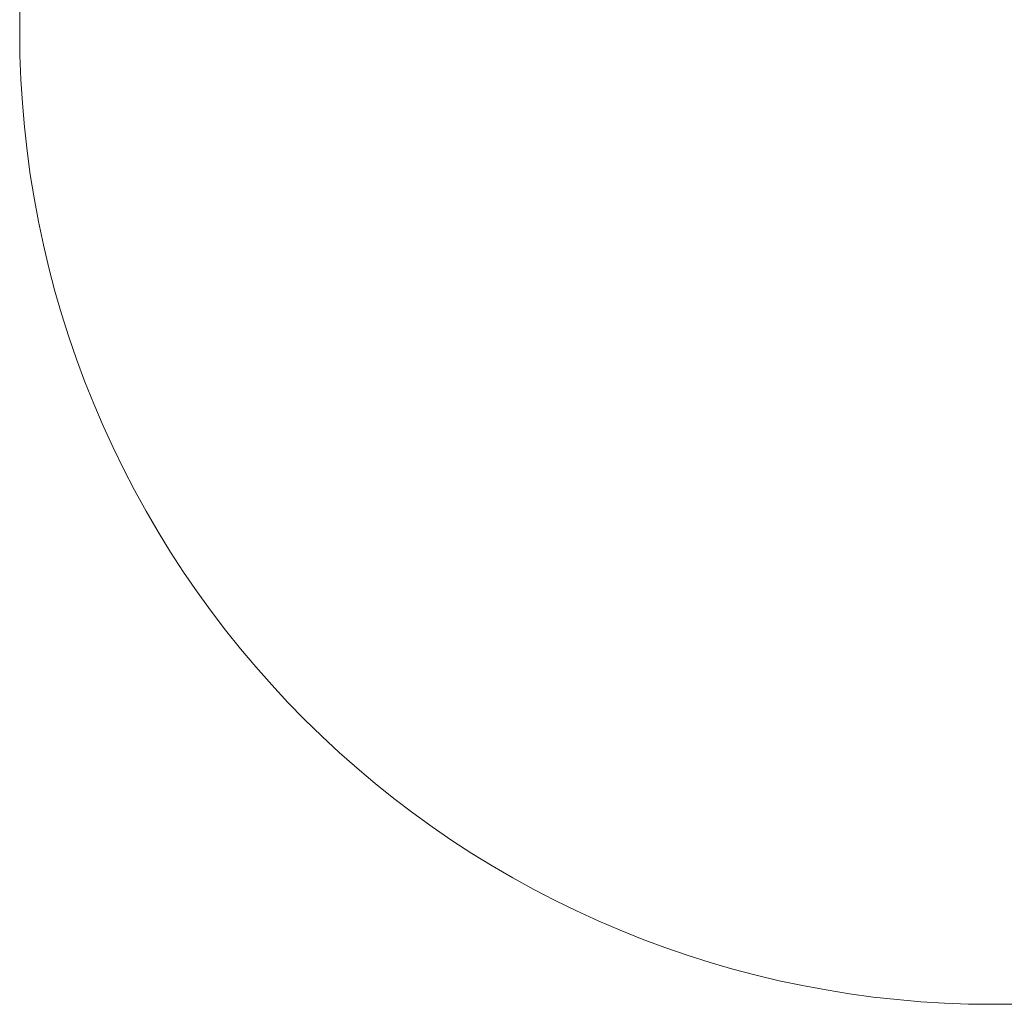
# Model space of a CAD drawing. Header units: centimetres. Extents: x -2.23 to 4.17, y 162.82 to 169.22.
# Tile 1 of 4: x -2.23 to 1.01, y 162.82 to 166.06. Entities that reach past the tile are written whole.
import ezdxf

# ---------------------------------------------------------------- set-up
doc = ezdxf.new("R2010")
doc.units = ezdxf.units.CM
doc.header["$LTSCALE"] = 2.54
doc.layers.add('Lucido design-1', color=7, linetype='Continuous')

# ---------------------------------------------------------------- blocks, each defined once
blk = doc.blocks.new('Gruppo-2-1')
at = {"color": 206, "linetype": 'Continuous', "lineweight": 9}
for points, invisible_edges in [([(-1.3986, 168.1738, -18.0789), (-2.0898, 166.9537, -18.0789), (-2.1661, 165.4005, -18.0789), (-1.3986, 168.1738, -18.0789)], 15), ([(-1.3986, 168.1738, -18.0789), (-2.1661, 165.4005, -18.0789), (0.3481, 162.8863, -18.0789), (-1.3986, 168.1738, -18.0789)], 15), ([(-1.3986, 168.1738, -19.0789), (-2.0898, 166.9537, -19.0789), (-2.1661, 165.4005, -19.0789), (-1.3986, 168.1738, -19.0789)], 15), ([(-1.3986, 168.1738, -19.0789), (-2.1661, 165.4005, -19.0789), (0.3481, 162.8863, -19.0789), (-1.3986, 168.1738, -19.0789)], 15), ([(3.3434, 168.1738, -18.0789), (-1.3986, 168.1738, -18.0789), (0.3481, 162.8863, -18.0789), (3.3434, 168.1738, -18.0789)], 15), ([(3.3434, 168.1738, -19.0789), (-1.3986, 168.1738, -19.0789), (0.3481, 162.8863, -19.0789), (3.3434, 168.1738, -19.0789)], 15), ([(0.3481, 162.8863, -18.0789), (4.0346, 165.0959, -18.0789), (3.3434, 168.1738, -18.0789), (0.3481, 162.8863, -18.0789)], 15), ([(0.3481, 162.8863, -19.0789), (4.0346, 165.0959, -19.0789), (3.3434, 168.1738, -19.0789), (0.3481, 162.8863, -19.0789)], 15), ([(-2.0898, 166.9537, -18.0789), (-2.2122, 166.3384, -18.0789), (-2.1661, 165.4005, -18.0789), (-2.0898, 166.9537, -18.0789)], 15), ([(-2.0898, 166.9537, -19.0789), (-2.2122, 166.3384, -19.0789), (-2.1661, 165.4005, -19.0789), (-2.0898, 166.9537, -19.0789)], 15), ([(-2.2122, 166.3384, -18.0789), (-2.2266, 166.1033, -18.0789), (-2.2266, 165.9462, -18.0789), (-2.2122, 166.3384, -18.0789)], 15), ([(-2.2122, 166.3384, -18.0789), (-2.2266, 165.9462, -18.0789), (-2.1661, 165.4005, -18.0789), (-2.2122, 166.3384, -18.0789)], 15), ([(-2.2122, 166.3384, -19.0789), (-2.2266, 166.1033, -19.0789), (-2.2266, 165.9462, -19.0789), (-2.2122, 166.3384, -19.0789)], 15), ([(-2.2122, 166.3384, -19.0789), (-2.2266, 165.9462, -19.0789), (-2.1661, 165.4005, -19.0789), (-2.2122, 166.3384, -19.0789)], 15), ([(-2.2266, 166.1033, -18.0789), (-2.2276, 166.0248, -18.0789), (-2.2266, 165.9462, -18.0789), (-2.2266, 166.1033, -18.0789)], 12), ([(-2.2266, 166.1033, -19.0789), (-2.2276, 166.0248, -19.0789), (-2.2266, 165.9462, -19.0789), (-2.2266, 166.1033, -19.0789)], 12), ([(-2.2266, 165.9462, -18.0789), (-2.2237, 165.8678, -18.0789), (-2.2189, 165.7894, -18.0789), (-2.2266, 165.9462, -18.0789)], 12), ([(-2.2266, 165.9462, -18.0789), (-2.2189, 165.7894, -18.0789), (-2.2122, 165.7111, -18.0789), (-2.2266, 165.9462, -18.0789)], 13), ([(-2.2266, 165.9462, -18.0789), (-2.2122, 165.7111, -18.0789), (-2.1661, 165.4005, -18.0789), (-2.2266, 165.9462, -18.0789)], 15), ([(-2.2266, 165.9462, -19.0789), (-2.2237, 165.8678, -19.0789), (-2.2189, 165.7894, -19.0789), (-2.2266, 165.9462, -19.0789)], 12), ([(-2.2266, 165.9462, -19.0789), (-2.2189, 165.7894, -19.0789), (-2.2122, 165.7111, -19.0789), (-2.2266, 165.9462, -19.0789)], 13), ([(-2.2266, 165.9462, -19.0789), (-2.2122, 165.7111, -19.0789), (-2.1661, 165.4005, -19.0789), (-2.2266, 165.9462, -19.0789)], 15), ([(-2.2122, 165.7111, -18.0789), (-2.2035, 165.6331, -18.0789), (-2.193, 165.5552, -18.0789), (-2.2122, 165.7111, -18.0789)], 12), ([(-2.2122, 165.7111, -18.0789), (-2.193, 165.5552, -18.0789), (-2.1661, 165.4005, -18.0789), (-2.2122, 165.7111, -18.0789)], 15), ([(-2.2122, 165.7111, -19.0789), (-2.2035, 165.6331, -19.0789), (-2.193, 165.5552, -19.0789), (-2.2122, 165.7111, -19.0789)], 12), ([(-2.2122, 165.7111, -19.0789), (-2.193, 165.5552, -19.0789), (-2.1661, 165.4005, -19.0789), (-2.2122, 165.7111, -19.0789)], 15), ([(-2.193, 165.5552, -18.0789), (-2.1805, 165.4777, -18.0789), (-2.1661, 165.4005, -18.0789), (-2.193, 165.5552, -18.0789)], 12), ([(-2.193, 165.5552, -19.0789), (-2.1805, 165.4777, -19.0789), (-2.1661, 165.4005, -19.0789), (-2.193, 165.5552, -19.0789)], 12), ([(-2.1661, 165.4005, -18.0789), (-2.1498, 165.3236, -18.0789), (-2.1317, 165.2472, -18.0789), (-2.1661, 165.4005, -18.0789)], 12), ([(-2.1661, 165.4005, -18.0789), (-2.1317, 165.2472, -18.0789), (-2.0898, 165.0959, -18.0789), (-2.1661, 165.4005, -18.0789)], 15), ([(-2.1661, 165.4005, -18.0789), (-2.0898, 165.0959, -18.0789), (-1.9204, 164.6566, -18.0789), (-2.1661, 165.4005, -18.0789)], 15), ([(-2.1661, 165.4005, -18.0789), (-1.9204, 164.6566, -18.0789), (-1.3986, 163.8758, -18.0789), (-2.1661, 165.4005, -18.0789)], 15), ([(-2.1661, 165.4005, -18.0789), (-1.3986, 163.8758, -18.0789), (0.3481, 162.8863, -18.0789), (-2.1661, 165.4005, -18.0789)], 15), ([(-2.1661, 165.4005, -19.0789), (-2.1498, 165.3236, -19.0789), (-2.1317, 165.2472, -19.0789), (-2.1661, 165.4005, -19.0789)], 12), ([(-2.1661, 165.4005, -19.0789), (-2.1317, 165.2472, -19.0789), (-2.0898, 165.0959, -19.0789), (-2.1661, 165.4005, -19.0789)], 15), ([(-2.1661, 165.4005, -19.0789), (-2.0898, 165.0959, -19.0789), (-1.9204, 164.6566, -19.0789), (-2.1661, 165.4005, -19.0789)], 15), ([(-2.1661, 165.4005, -19.0789), (-1.9204, 164.6566, -19.0789), (-1.3986, 163.8758, -19.0789), (-2.1661, 165.4005, -19.0789)], 15), ([(-2.1661, 165.4005, -19.0789), (-1.3986, 163.8758, -19.0789), (0.3481, 162.8863, -19.0789), (-2.1661, 165.4005, -19.0789)], 15), ([(-2.1317, 165.2472, -18.0789), (-2.1117, 165.1713, -18.0789), (-2.0898, 165.0959, -18.0789), (-2.1317, 165.2472, -18.0789)], 12), ([(-2.1317, 165.2472, -19.0789), (-2.1117, 165.1713, -19.0789), (-2.0898, 165.0959, -19.0789), (-2.1317, 165.2472, -19.0789)], 12), ([(-2.0898, 165.0959, -18.0789), (-2.0661, 165.021, -18.0789), (-2.0405, 164.9467, -18.0789), (-2.0898, 165.0959, -18.0789)], 12), ([(-2.0898, 165.0959, -18.0789), (-2.0405, 164.9467, -18.0789), (-1.984, 164.8002, -18.0789), (-2.0898, 165.0959, -18.0789)], 15), ([(-2.0898, 165.0959, -18.0789), (-1.984, 164.8002, -18.0789), (-1.9204, 164.6566, -18.0789), (-2.0898, 165.0959, -18.0789)], 15), ([(-2.0898, 165.0959, -19.0789), (-2.0661, 165.021, -19.0789), (-2.0405, 164.9467, -19.0789), (-2.0898, 165.0959, -19.0789)], 12), ([(-2.0898, 165.0959, -19.0789), (-2.0405, 164.9467, -19.0789), (-1.984, 164.8002, -19.0789), (-2.0898, 165.0959, -19.0789)], 15), ([(-2.0898, 165.0959, -19.0789), (-1.984, 164.8002, -19.0789), (-1.9204, 164.6566, -19.0789), (-2.0898, 165.0959, -19.0789)], 15), ([(0.3481, 162.8863, -18.0789), (2.6844, 163.3212, -18.0789), (4.0346, 165.0959, -18.0789), (0.3481, 162.8863, -18.0789)], 15), ([(0.3481, 162.8863, -19.0789), (2.6844, 163.3212, -19.0789), (4.0346, 165.0959, -19.0789), (0.3481, 162.8863, -19.0789)], 15), ([(-2.0405, 164.9467, -18.0789), (-2.0132, 164.8731, -18.0789), (-1.984, 164.8002, -18.0789), (-2.0405, 164.9467, -18.0789)], 12), ([(-2.0405, 164.9467, -19.0789), (-2.0132, 164.8731, -19.0789), (-1.984, 164.8002, -19.0789), (-2.0405, 164.9467, -19.0789)], 12), ([(-1.984, 164.8002, -18.0789), (-1.9531, 164.728, -18.0789), (-1.9204, 164.6566, -18.0789), (-1.984, 164.8002, -18.0789)], 12), ([(-1.984, 164.8002, -19.0789), (-1.9531, 164.728, -19.0789), (-1.9204, 164.6566, -19.0789), (-1.984, 164.8002, -19.0789)], 12), ([(-1.9204, 164.6566, -18.0789), (-1.8859, 164.586, -18.0789), (-1.8497, 164.5163, -18.0789), (-1.9204, 164.6566, -18.0789)], 12), ([(-1.9204, 164.6566, -18.0789), (-1.8497, 164.5163, -18.0789), (-1.8119, 164.4475, -18.0789), (-1.9204, 164.6566, -18.0789)], 13), ([(-1.9204, 164.6566, -18.0789), (-1.8119, 164.4475, -18.0789), (-1.7311, 164.3128, -18.0789), (-1.9204, 164.6566, -18.0789)], 15), ([(-1.9204, 164.6566, -18.0789), (-1.7311, 164.3128, -18.0789), (-1.3986, 163.8758, -18.0789), (-1.9204, 164.6566, -18.0789)], 15), ([(-1.9204, 164.6566, -19.0789), (-1.8859, 164.586, -19.0789), (-1.8497, 164.5163, -19.0789), (-1.9204, 164.6566, -19.0789)], 12), ([(-1.9204, 164.6566, -19.0789), (-1.8497, 164.5163, -19.0789), (-1.8119, 164.4475, -19.0789), (-1.9204, 164.6566, -19.0789)], 13), ([(-1.9204, 164.6566, -19.0789), (-1.8119, 164.4475, -19.0789), (-1.7311, 164.3128, -19.0789), (-1.9204, 164.6566, -19.0789)], 15), ([(-1.9204, 164.6566, -19.0789), (-1.7311, 164.3128, -19.0789), (-1.3986, 163.8758, -19.0789), (-1.9204, 164.6566, -19.0789)], 15), ([(-1.8119, 164.4475, -18.0789), (-1.7723, 164.3796, -18.0789), (-1.7311, 164.3128, -18.0789), (-1.8119, 164.4475, -18.0789)], 12), ([(-1.8119, 164.4475, -19.0789), (-1.7723, 164.3796, -19.0789), (-1.7311, 164.3128, -19.0789), (-1.8119, 164.4475, -19.0789)], 12), ([(-1.7311, 164.3128, -18.0789), (-1.6883, 164.2469, -18.0789), (-1.6439, 164.1822, -18.0789), (-1.7311, 164.3128, -18.0789)], 12), ([(-1.7311, 164.3128, -18.0789), (-1.6439, 164.1822, -18.0789), (-1.5979, 164.1185, -18.0789), (-1.7311, 164.3128, -18.0789)], 13), ([(-1.7311, 164.3128, -18.0789), (-1.5979, 164.1185, -18.0789), (-1.3986, 163.8758, -18.0789), (-1.7311, 164.3128, -18.0789)], 15), ([(-1.7311, 164.3128, -19.0789), (-1.6883, 164.2469, -19.0789), (-1.6439, 164.1822, -19.0789), (-1.7311, 164.3128, -19.0789)], 12), ([(-1.7311, 164.3128, -19.0789), (-1.6439, 164.1822, -19.0789), (-1.5979, 164.1185, -19.0789), (-1.7311, 164.3128, -19.0789)], 13), ([(-1.7311, 164.3128, -19.0789), (-1.5979, 164.1185, -19.0789), (-1.3986, 163.8758, -19.0789), (-1.7311, 164.3128, -19.0789)], 15), ([(-1.5979, 164.1185, -18.0789), (-1.5503, 164.056, -18.0789), (-1.5012, 163.9947, -18.0789), (-1.5979, 164.1185, -18.0789)], 12), ([(-1.5979, 164.1185, -18.0789), (-1.5012, 163.9947, -18.0789), (-1.3986, 163.8758, -18.0789), (-1.5979, 164.1185, -18.0789)], 15), ([(-1.5979, 164.1185, -19.0789), (-1.5503, 164.056, -19.0789), (-1.5012, 163.9947, -19.0789), (-1.5979, 164.1185, -19.0789)], 12), ([(-1.5979, 164.1185, -19.0789), (-1.5012, 163.9947, -19.0789), (-1.3986, 163.8758, -19.0789), (-1.5979, 164.1185, -19.0789)], 15), ([(-1.5012, 163.9947, -18.0789), (-1.4507, 163.9346, -18.0789), (-1.3986, 163.8758, -18.0789), (-1.5012, 163.9947, -18.0789)], 12), ([(-1.5012, 163.9947, -19.0789), (-1.4507, 163.9346, -19.0789), (-1.3986, 163.8758, -19.0789), (-1.5012, 163.9947, -19.0789)], 12), ([(-1.3986, 163.8758, -18.0789), (-1.3452, 163.8182, -18.0789), (-1.2903, 163.762, -18.0789), (-1.3986, 163.8758, -18.0789)], 12), ([(-1.3986, 163.8758, -18.0789), (-1.2903, 163.762, -18.0789), (-1.1177, 163.6017, -18.0789), (-1.3986, 163.8758, -18.0789)], 15), ([(-1.3986, 163.8758, -18.0789), (-1.1177, 163.6017, -18.0789), (-0.7396, 163.3212, -18.0789), (-1.3986, 163.8758, -18.0789)], 15), ([(-1.3986, 163.8758, -18.0789), (-0.7396, 163.3212, -18.0789), (0.3481, 162.8863, -18.0789), (-1.3986, 163.8758, -18.0789)], 15), ([(-1.3986, 163.8758, -19.0789), (-1.3452, 163.8182, -19.0789), (-1.2903, 163.762, -19.0789), (-1.3986, 163.8758, -19.0789)], 12), ([(-1.3986, 163.8758, -19.0789), (-1.2903, 163.762, -19.0789), (-1.1177, 163.6017, -19.0789), (-1.3986, 163.8758, -19.0789)], 15), ([(-1.3986, 163.8758, -19.0789), (-1.1177, 163.6017, -19.0789), (-0.7396, 163.3212, -19.0789), (-1.3986, 163.8758, -19.0789)], 15), ([(-1.3986, 163.8758, -19.0789), (-0.7396, 163.3212, -19.0789), (0.3481, 162.8863, -19.0789), (-1.3986, 163.8758, -19.0789)], 15), ([(-1.2903, 163.762, -18.0789), (-1.2341, 163.7072, -18.0789), (-1.1177, 163.6017, -18.0789), (-1.2903, 163.762, -18.0789)], 14), ([(-1.2903, 163.762, -19.0789), (-1.2341, 163.7072, -19.0789), (-1.1177, 163.6017, -19.0789), (-1.2903, 163.762, -19.0789)], 14), ([(-1.2341, 163.7072, -18.0789), (-1.1766, 163.6537, -18.0789), (-1.1177, 163.6017, -18.0789), (-1.2341, 163.7072, -18.0789)], 12), ([(-1.2341, 163.7072, -19.0789), (-1.1766, 163.6537, -19.0789), (-1.1177, 163.6017, -19.0789), (-1.2341, 163.7072, -19.0789)], 12), ([(-1.1177, 163.6017, -18.0789), (-1.0577, 163.5511, -18.0789), (-0.9963, 163.5021, -18.0789), (-1.1177, 163.6017, -18.0789)], 12), ([(-1.1177, 163.6017, -18.0789), (-0.9963, 163.5021, -18.0789), (-0.7396, 163.3212, -18.0789), (-1.1177, 163.6017, -18.0789)], 15), ([(-1.1177, 163.6017, -19.0789), (-1.0577, 163.5511, -19.0789), (-0.9963, 163.5021, -19.0789), (-1.1177, 163.6017, -19.0789)], 12), ([(-1.1177, 163.6017, -19.0789), (-0.9963, 163.5021, -19.0789), (-0.7396, 163.3212, -19.0789), (-1.1177, 163.6017, -19.0789)], 15), ([(-0.9963, 163.5021, -18.0789), (-0.9338, 163.4545, -18.0789), (-0.8702, 163.4085, -18.0789), (-0.9963, 163.5021, -18.0789)], 12), ([(-0.9963, 163.5021, -18.0789), (-0.8702, 163.4085, -18.0789), (-0.7396, 163.3212, -18.0789), (-0.9963, 163.5021, -18.0789)], 15), ([(-0.9963, 163.5021, -19.0789), (-0.9338, 163.4545, -19.0789), (-0.8702, 163.4085, -19.0789), (-0.9963, 163.5021, -19.0789)], 12), ([(-0.9963, 163.5021, -19.0789), (-0.8702, 163.4085, -19.0789), (-0.7396, 163.3212, -19.0789), (-0.9963, 163.5021, -19.0789)], 15), ([(-0.8702, 163.4085, -18.0789), (-0.8054, 163.3641, -18.0789), (-0.7396, 163.3212, -18.0789), (-0.8702, 163.4085, -18.0789)], 12), ([(-0.8702, 163.4085, -19.0789), (-0.8054, 163.3641, -19.0789), (-0.7396, 163.3212, -19.0789), (-0.8702, 163.4085, -19.0789)], 12), ([(-0.7396, 163.3212, -18.0789), (-0.6727, 163.28, -18.0789), (-0.5361, 163.2026, -18.0789), (-0.7396, 163.3212, -18.0789)], 14), ([(-0.7396, 163.3212, -18.0789), (-0.5361, 163.2026, -18.0789), (-0.1793, 163.0392, -18.0789), (-0.7396, 163.3212, -18.0789)], 15), ([(-0.7396, 163.3212, -18.0789), (-0.1793, 163.0392, -18.0789), (0.3481, 162.8863, -18.0789), (-0.7396, 163.3212, -18.0789)], 15), ([(-0.7396, 163.3212, -19.0789), (-0.6727, 163.28, -19.0789), (-0.5361, 163.2026, -19.0789), (-0.7396, 163.3212, -19.0789)], 14), ([(-0.7396, 163.3212, -19.0789), (-0.5361, 163.2026, -19.0789), (-0.1793, 163.0392, -19.0789), (-0.7396, 163.3212, -19.0789)], 15), ([(-0.7396, 163.3212, -19.0789), (-0.1793, 163.0392, -19.0789), (0.3481, 162.8863, -19.0789), (-0.7396, 163.3212, -19.0789)], 15), ([(0.3481, 162.8863, -18.0789), (1.3641, 162.8488, -18.0789), (2.6844, 163.3212, -18.0789), (0.3481, 162.8863, -18.0789)], 15), ([(0.3481, 162.8863, -19.0789), (1.3641, 162.8488, -19.0789), (2.6844, 163.3212, -19.0789), (0.3481, 162.8863, -19.0789)], 15), ([(-0.6727, 163.28, -18.0789), (-0.6049, 163.2405, -18.0789), (-0.5361, 163.2026, -18.0789), (-0.6727, 163.28, -18.0789)], 12), ([(-0.6727, 163.28, -19.0789), (-0.6049, 163.2405, -19.0789), (-0.5361, 163.2026, -19.0789), (-0.6727, 163.28, -19.0789)], 12), ([(-0.5361, 163.2026, -18.0789), (-0.4664, 163.1665, -18.0789), (-0.3244, 163.0993, -18.0789), (-0.5361, 163.2026, -18.0789)], 14), ([(-0.5361, 163.2026, -18.0789), (-0.3244, 163.0993, -18.0789), (-0.1793, 163.0392, -18.0789), (-0.5361, 163.2026, -18.0789)], 15), ([(-0.5361, 163.2026, -19.0789), (-0.4664, 163.1665, -19.0789), (-0.3244, 163.0993, -19.0789), (-0.5361, 163.2026, -19.0789)], 14), ([(-0.5361, 163.2026, -19.0789), (-0.3244, 163.0993, -19.0789), (-0.1793, 163.0392, -19.0789), (-0.5361, 163.2026, -19.0789)], 15), ([(-0.4664, 163.1665, -18.0789), (-0.3958, 163.132, -18.0789), (-0.3244, 163.0993, -18.0789), (-0.4664, 163.1665, -18.0789)], 12), ([(-0.4664, 163.1665, -19.0789), (-0.3958, 163.132, -19.0789), (-0.3244, 163.0993, -19.0789), (-0.4664, 163.1665, -19.0789)], 12), ([(-0.3244, 163.0993, -18.0789), (-0.2522, 163.0684, -18.0789), (-0.1793, 163.0392, -18.0789), (-0.3244, 163.0993, -18.0789)], 12), ([(-0.3244, 163.0993, -19.0789), (-0.2522, 163.0684, -19.0789), (-0.1793, 163.0392, -19.0789), (-0.3244, 163.0993, -19.0789)], 12), ([(-0.1793, 163.0392, -18.0789), (-0.1056, 163.0118, -18.0789), (0.0435, 162.9626, -18.0789), (-0.1793, 163.0392, -18.0789)], 14), ([(-0.1793, 163.0392, -18.0789), (0.0435, 162.9626, -18.0789), (0.3481, 162.8863, -18.0789), (-0.1793, 163.0392, -18.0789)], 15), ([(-0.1793, 163.0392, -19.0789), (-0.1056, 163.0118, -19.0789), (0.0435, 162.9626, -19.0789), (-0.1793, 163.0392, -19.0789)], 14), ([(-0.1793, 163.0392, -19.0789), (0.0435, 162.9626, -19.0789), (0.3481, 162.8863, -19.0789), (-0.1793, 163.0392, -19.0789)], 15), ([(-0.1056, 163.0118, -18.0789), (-0.0314, 162.9863, -18.0789), (0.0435, 162.9626, -18.0789), (-0.1056, 163.0118, -18.0789)], 12), ([(-0.1056, 163.0118, -19.0789), (-0.0314, 162.9863, -19.0789), (0.0435, 162.9626, -19.0789), (-0.1056, 163.0118, -19.0789)], 12), ([(0.0435, 162.9626, -18.0789), (0.1189, 162.9407, -18.0789), (0.1949, 162.9207, -18.0789), (0.0435, 162.9626, -18.0789)], 12), ([(0.0435, 162.9626, -18.0789), (0.1949, 162.9207, -18.0789), (0.3481, 162.8863, -18.0789), (0.0435, 162.9626, -18.0789)], 15), ([(0.0435, 162.9626, -19.0789), (0.1189, 162.9407, -19.0789), (0.1949, 162.9207, -19.0789), (0.0435, 162.9626, -19.0789)], 12), ([(0.0435, 162.9626, -19.0789), (0.1949, 162.9207, -19.0789), (0.3481, 162.8863, -19.0789), (0.0435, 162.9626, -19.0789)], 15), ([(0.1949, 162.9207, -18.0789), (0.2713, 162.9025, -18.0789), (0.3481, 162.8863, -18.0789), (0.1949, 162.9207, -18.0789)], 12), ([(0.1949, 162.9207, -19.0789), (0.2713, 162.9025, -19.0789), (0.3481, 162.8863, -19.0789), (0.1949, 162.9207, -19.0789)], 12), ([(0.3481, 162.8863, -18.0789), (0.4253, 162.8719, -18.0789), (0.5029, 162.8594, -18.0789), (0.3481, 162.8863, -18.0789)], 12), ([(0.3481, 162.8863, -18.0789), (0.5029, 162.8594, -18.0789), (0.5807, 162.8488, -18.0789), (0.3481, 162.8863, -18.0789)], 13), ([(0.3481, 162.8863, -18.0789), (0.5807, 162.8488, -18.0789), (0.8939, 162.8257, -18.0789), (0.3481, 162.8863, -18.0789)], 15), ([(0.3481, 162.8863, -18.0789), (0.8939, 162.8257, -18.0789), (1.3641, 162.8488, -18.0789), (0.3481, 162.8863, -18.0789)], 15), ([(0.3481, 162.8863, -19.0789), (0.4253, 162.8719, -19.0789), (0.5029, 162.8594, -19.0789), (0.3481, 162.8863, -19.0789)], 12), ([(0.3481, 162.8863, -19.0789), (0.5029, 162.8594, -19.0789), (0.5807, 162.8488, -19.0789), (0.3481, 162.8863, -19.0789)], 13), ([(0.3481, 162.8863, -19.0789), (0.5807, 162.8488, -19.0789), (0.8939, 162.8257, -19.0789), (0.3481, 162.8863, -19.0789)], 15), ([(0.3481, 162.8863, -19.0789), (0.8939, 162.8257, -19.0789), (1.3641, 162.8488, -19.0789), (0.3481, 162.8863, -19.0789)], 15), ([(0.5807, 162.8488, -18.0789), (0.6587, 162.8402, -18.0789), (0.737, 162.8334, -18.0789), (0.5807, 162.8488, -18.0789)], 12), ([(0.5807, 162.8488, -18.0789), (0.737, 162.8334, -18.0789), (0.8939, 162.8257, -18.0789), (0.5807, 162.8488, -18.0789)], 15), ([(0.5807, 162.8488, -19.0789), (0.6587, 162.8402, -19.0789), (0.737, 162.8334, -19.0789), (0.5807, 162.8488, -19.0789)], 12), ([(0.5807, 162.8488, -19.0789), (0.737, 162.8334, -19.0789), (0.8939, 162.8257, -19.0789), (0.5807, 162.8488, -19.0789)], 15), ([(0.8939, 162.8257, -18.0789), (1.0509, 162.8257, -18.0789), (1.3641, 162.8488, -18.0789), (0.8939, 162.8257, -18.0789)], 15), ([(0.8939, 162.8257, -19.0789), (1.0509, 162.8257, -19.0789), (1.3641, 162.8488, -19.0789), (0.8939, 162.8257, -19.0789)], 15), ([(0.737, 162.8334, -18.0789), (0.8154, 162.8286, -18.0789), (0.8939, 162.8257, -18.0789), (0.737, 162.8334, -18.0789)], 12), ([(0.737, 162.8334, -19.0789), (0.8154, 162.8286, -19.0789), (0.8939, 162.8257, -19.0789), (0.737, 162.8334, -19.0789)], 12), ([(0.8939, 162.8257, -18.0789), (0.9724, 162.8248, -18.0789), (1.0509, 162.8257, -18.0789), (0.8939, 162.8257, -18.0789)], 12), ([(0.8939, 162.8257, -19.0789), (0.9724, 162.8248, -19.0789), (1.0509, 162.8257, -19.0789), (0.8939, 162.8257, -19.0789)], 12)]:
    blk.add_3dface(points, dxfattribs=dict(at, invisible_edges=invisible_edges))
for points in [[(-2.2276, 166.0248, -19.0789), (-2.2276, 166.0248, -18.0789), (-2.2266, 166.1033, -18.0789), (-2.2266, 166.1033, -19.0789)], [(-2.2266, 165.9462, -19.0789), (-2.2266, 165.9462, -18.0789), (-2.2276, 166.0248, -18.0789), (-2.2276, 166.0248, -19.0789)], [(-2.2237, 165.8678, -19.0789), (-2.2237, 165.8678, -18.0789), (-2.2266, 165.9462, -18.0789), (-2.2266, 165.9462, -19.0789)], [(-2.2189, 165.7894, -19.0789), (-2.2189, 165.7894, -18.0789), (-2.2237, 165.8678, -18.0789), (-2.2237, 165.8678, -19.0789)], [(-2.2122, 165.7111, -19.0789), (-2.2122, 165.7111, -18.0789), (-2.2189, 165.7894, -18.0789), (-2.2189, 165.7894, -19.0789)], [(-2.2035, 165.6331, -19.0789), (-2.2035, 165.6331, -18.0789), (-2.2122, 165.7111, -18.0789), (-2.2122, 165.7111, -19.0789)], [(-2.193, 165.5552, -19.0789), (-2.193, 165.5552, -18.0789), (-2.2035, 165.6331, -18.0789), (-2.2035, 165.6331, -19.0789)], [(-2.1805, 165.4777, -19.0789), (-2.1805, 165.4777, -18.0789), (-2.193, 165.5552, -18.0789), (-2.193, 165.5552, -19.0789)], [(-2.1661, 165.4005, -19.0789), (-2.1661, 165.4005, -18.0789), (-2.1805, 165.4777, -18.0789), (-2.1805, 165.4777, -19.0789)], [(-2.1498, 165.3236, -19.0789), (-2.1498, 165.3236, -18.0789), (-2.1661, 165.4005, -18.0789), (-2.1661, 165.4005, -19.0789)], [(-2.1317, 165.2472, -19.0789), (-2.1317, 165.2472, -18.0789), (-2.1498, 165.3236, -18.0789), (-2.1498, 165.3236, -19.0789)], [(-2.1117, 165.1713, -19.0789), (-2.1117, 165.1713, -18.0789), (-2.1317, 165.2472, -18.0789), (-2.1317, 165.2472, -19.0789)], [(-2.0898, 165.0959, -19.0789), (-2.0898, 165.0959, -18.0789), (-2.1117, 165.1713, -18.0789), (-2.1117, 165.1713, -19.0789)], [(-2.0661, 165.021, -19.0789), (-2.0661, 165.021, -18.0789), (-2.0898, 165.0959, -18.0789), (-2.0898, 165.0959, -19.0789)], [(-2.0405, 164.9467, -19.0789), (-2.0405, 164.9467, -18.0789), (-2.0661, 165.021, -18.0789), (-2.0661, 165.021, -19.0789)], [(-2.0132, 164.8731, -19.0789), (-2.0132, 164.8731, -18.0789), (-2.0405, 164.9467, -18.0789), (-2.0405, 164.9467, -19.0789)], [(-1.984, 164.8002, -19.0789), (-1.984, 164.8002, -18.0789), (-2.0132, 164.8731, -18.0789), (-2.0132, 164.8731, -19.0789)], [(-1.9531, 164.728, -19.0789), (-1.9531, 164.728, -18.0789), (-1.984, 164.8002, -18.0789), (-1.984, 164.8002, -19.0789)], [(-1.9204, 164.6566, -19.0789), (-1.9204, 164.6566, -18.0789), (-1.9531, 164.728, -18.0789), (-1.9531, 164.728, -19.0789)], [(-1.8859, 164.586, -19.0789), (-1.8859, 164.586, -18.0789), (-1.9204, 164.6566, -18.0789), (-1.9204, 164.6566, -19.0789)], [(-1.8497, 164.5163, -19.0789), (-1.8497, 164.5163, -18.0789), (-1.8859, 164.586, -18.0789), (-1.8859, 164.586, -19.0789)], [(-1.8119, 164.4475, -19.0789), (-1.8119, 164.4475, -18.0789), (-1.8497, 164.5163, -18.0789), (-1.8497, 164.5163, -19.0789)], [(-1.7723, 164.3796, -19.0789), (-1.7723, 164.3796, -18.0789), (-1.8119, 164.4475, -18.0789), (-1.8119, 164.4475, -19.0789)], [(-1.7311, 164.3128, -19.0789), (-1.7311, 164.3128, -18.0789), (-1.7723, 164.3796, -18.0789), (-1.7723, 164.3796, -19.0789)], [(-1.6883, 164.2469, -19.0789), (-1.6883, 164.2469, -18.0789), (-1.7311, 164.3128, -18.0789), (-1.7311, 164.3128, -19.0789)], [(-1.6439, 164.1822, -19.0789), (-1.6439, 164.1822, -18.0789), (-1.6883, 164.2469, -18.0789), (-1.6883, 164.2469, -19.0789)], [(-1.5979, 164.1185, -19.0789), (-1.5979, 164.1185, -18.0789), (-1.6439, 164.1822, -18.0789), (-1.6439, 164.1822, -19.0789)], [(-1.5503, 164.056, -19.0789), (-1.5503, 164.056, -18.0789), (-1.5979, 164.1185, -18.0789), (-1.5979, 164.1185, -19.0789)], [(-1.5012, 163.9947, -19.0789), (-1.5012, 163.9947, -18.0789), (-1.5503, 164.056, -18.0789), (-1.5503, 164.056, -19.0789)], [(-1.4507, 163.9346, -19.0789), (-1.4507, 163.9346, -18.0789), (-1.5012, 163.9947, -18.0789), (-1.5012, 163.9947, -19.0789)], [(-1.3986, 163.8758, -19.0789), (-1.3986, 163.8758, -18.0789), (-1.4507, 163.9346, -18.0789), (-1.4507, 163.9346, -19.0789)], [(-1.3452, 163.8182, -19.0789), (-1.3452, 163.8182, -18.0789), (-1.3986, 163.8758, -18.0789), (-1.3986, 163.8758, -19.0789)], [(-1.2903, 163.762, -19.0789), (-1.2903, 163.762, -18.0789), (-1.3452, 163.8182, -18.0789), (-1.3452, 163.8182, -19.0789)], [(-1.2341, 163.7072, -19.0789), (-1.2341, 163.7072, -18.0789), (-1.2903, 163.762, -18.0789), (-1.2903, 163.762, -19.0789)], [(-1.1766, 163.6537, -19.0789), (-1.1766, 163.6537, -18.0789), (-1.2341, 163.7072, -18.0789), (-1.2341, 163.7072, -19.0789)], [(-1.1177, 163.6017, -19.0789), (-1.1177, 163.6017, -18.0789), (-1.1766, 163.6537, -18.0789), (-1.1766, 163.6537, -19.0789)], [(-1.0577, 163.5511, -19.0789), (-1.0577, 163.5511, -18.0789), (-1.1177, 163.6017, -18.0789), (-1.1177, 163.6017, -19.0789)], [(-0.9963, 163.5021, -19.0789), (-0.9963, 163.5021, -18.0789), (-1.0577, 163.5511, -18.0789), (-1.0577, 163.5511, -19.0789)], [(-0.9338, 163.4545, -19.0789), (-0.9338, 163.4545, -18.0789), (-0.9963, 163.5021, -18.0789), (-0.9963, 163.5021, -19.0789)], [(-0.8702, 163.4085, -19.0789), (-0.8702, 163.4085, -18.0789), (-0.9338, 163.4545, -18.0789), (-0.9338, 163.4545, -19.0789)], [(-0.8054, 163.3641, -19.0789), (-0.8054, 163.3641, -18.0789), (-0.8702, 163.4085, -18.0789), (-0.8702, 163.4085, -19.0789)], [(-0.7396, 163.3212, -19.0789), (-0.7396, 163.3212, -18.0789), (-0.8054, 163.3641, -18.0789), (-0.8054, 163.3641, -19.0789)], [(-0.6727, 163.28, -19.0789), (-0.6727, 163.28, -18.0789), (-0.7396, 163.3212, -18.0789), (-0.7396, 163.3212, -19.0789)], [(-0.6049, 163.2405, -19.0789), (-0.6049, 163.2405, -18.0789), (-0.6727, 163.28, -18.0789), (-0.6727, 163.28, -19.0789)], [(-0.5361, 163.2026, -19.0789), (-0.5361, 163.2026, -18.0789), (-0.6049, 163.2405, -18.0789), (-0.6049, 163.2405, -19.0789)], [(-0.4664, 163.1665, -19.0789), (-0.4664, 163.1665, -18.0789), (-0.5361, 163.2026, -18.0789), (-0.5361, 163.2026, -19.0789)], [(-0.3958, 163.132, -19.0789), (-0.3958, 163.132, -18.0789), (-0.4664, 163.1665, -18.0789), (-0.4664, 163.1665, -19.0789)], [(-0.3244, 163.0993, -19.0789), (-0.3244, 163.0993, -18.0789), (-0.3958, 163.132, -18.0789), (-0.3958, 163.132, -19.0789)], [(-0.2522, 163.0684, -19.0789), (-0.2522, 163.0684, -18.0789), (-0.3244, 163.0993, -18.0789), (-0.3244, 163.0993, -19.0789)], [(-0.1793, 163.0392, -19.0789), (-0.1793, 163.0392, -18.0789), (-0.2522, 163.0684, -18.0789), (-0.2522, 163.0684, -19.0789)], [(-0.1056, 163.0118, -19.0789), (-0.1056, 163.0118, -18.0789), (-0.1793, 163.0392, -18.0789), (-0.1793, 163.0392, -19.0789)], [(-0.0314, 162.9863, -19.0789), (-0.0314, 162.9863, -18.0789), (-0.1056, 163.0118, -18.0789), (-0.1056, 163.0118, -19.0789)], [(0.0435, 162.9626, -19.0789), (0.0435, 162.9626, -18.0789), (-0.0314, 162.9863, -18.0789), (-0.0314, 162.9863, -19.0789)], [(0.1189, 162.9407, -19.0789), (0.1189, 162.9407, -18.0789), (0.0435, 162.9626, -18.0789), (0.0435, 162.9626, -19.0789)], [(0.1949, 162.9207, -19.0789), (0.1949, 162.9207, -18.0789), (0.1189, 162.9407, -18.0789), (0.1189, 162.9407, -19.0789)], [(0.2713, 162.9025, -19.0789), (0.2713, 162.9025, -18.0789), (0.1949, 162.9207, -18.0789), (0.1949, 162.9207, -19.0789)], [(0.3481, 162.8863, -19.0789), (0.3481, 162.8863, -18.0789), (0.2713, 162.9025, -18.0789), (0.2713, 162.9025, -19.0789)], [(0.4253, 162.8719, -19.0789), (0.4253, 162.8719, -18.0789), (0.3481, 162.8863, -18.0789), (0.3481, 162.8863, -19.0789)], [(0.5029, 162.8594, -19.0789), (0.5029, 162.8594, -18.0789), (0.4253, 162.8719, -18.0789), (0.4253, 162.8719, -19.0789)], [(0.5807, 162.8488, -19.0789), (0.5807, 162.8488, -18.0789), (0.5029, 162.8594, -18.0789), (0.5029, 162.8594, -19.0789)], [(0.6587, 162.8402, -19.0789), (0.6587, 162.8402, -18.0789), (0.5807, 162.8488, -18.0789), (0.5807, 162.8488, -19.0789)], [(0.737, 162.8334, -19.0789), (0.737, 162.8334, -18.0789), (0.6587, 162.8402, -18.0789), (0.6587, 162.8402, -19.0789)], [(0.8154, 162.8286, -19.0789), (0.8154, 162.8286, -18.0789), (0.737, 162.8334, -18.0789), (0.737, 162.8334, -19.0789)], [(0.8939, 162.8257, -19.0789), (0.8939, 162.8257, -18.0789), (0.8154, 162.8286, -18.0789), (0.8154, 162.8286, -19.0789)], [(0.9724, 162.8248, -19.0789), (0.9724, 162.8248, -18.0789), (0.8939, 162.8257, -18.0789), (0.8939, 162.8257, -19.0789)], [(1.0509, 162.8257, -19.0789), (1.0509, 162.8257, -18.0789), (0.9724, 162.8248, -18.0789), (0.9724, 162.8248, -19.0789)]]:
    blk.add_3dface(points, dxfattribs=at)

msp = doc.modelspace()

# ---------------------------------------------------------------- block references
at = {"layer": 'Lucido design-1', "color": 206, "true_color": 0x660066}
msp.add_blockref('Gruppo-2-1', (0, 0), dxfattribs=at)

doc.saveas('drawing.dxf')
